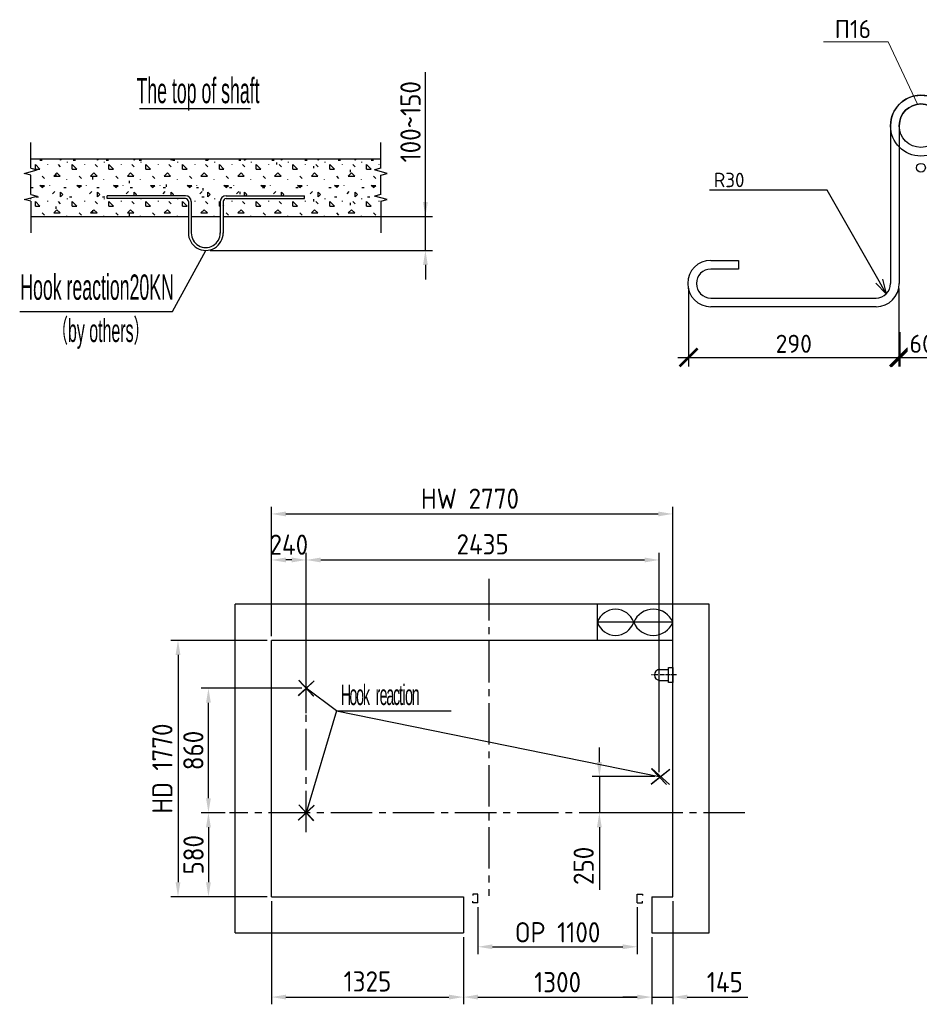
# Model space of a CAD drawing. Header units: millimetres. Extents: x 247266 to 730847, y -636031 to 10052.
# Tile 52 of 196: x 247266 to 253474, y -273361 to -266563. Entities that reach past the tile are written whole.
import ezdxf
from ezdxf import colors
from ezdxf.entities.mleader import LeaderData, LeaderLine
from ezdxf.math import Vec2, Vec3

# ---------------------------------------------------------------- set-up
doc = ezdxf.new("R2010")
doc.units = ezdxf.units.MM
doc.linetypes.add('CENTER2', pattern=[28.575, 19.05, -3.175, 3.175, -3.175])
for name, color, linetype in [('1Frame', 7, 'Continuous'), ('2CenterLine', 7, 'CENTER2'), ('5Dimension', 7, 'Continuous'), ('7Text', 7, 'Continuous'), ('РАЗМЕРЫ', 7, 'Continuous'), ('井道', 7, 'Continuous')]:
    doc.layers.add(name, color=color, linetype=linetype)
doc.layers.add('Выноски', color=7, linetype='Continuous', lineweight=20)
doc.layers.add('Петля', color=7, linetype='Continuous', lineweight=30)
doc.styles.add('ACGBTS', font='isocp.shx', dxfattribs={"bigfont": 'gbcbig.shx'})
doc.styles.get("Standard").update_dxf_attribs({"font": 'arial.ttf'})
doc.styles.add('ГОСТ', font='GOST_Common.ttf')
doc.dimstyles.new('40', dxfattribs={"dimscale": 40, "dimtxt": 3.5, "dimasz": 2.5, "dimexe": 1.25, "dimexo": 0.75, "dimgap": 0.75, "dimtad": 1, "dimdec": 1, "dimdsep": 46, "dimtxsty": 'ACGBTS', "dimcen": 0, "dimclrt": 2, "dimaunit": 1, "dimadec": 1, "dimazin": 2, "dimtfac": 1, "dimtdec": 1, "dimtmove": 0, "dimatfit": 0, "dimfxl": 1, "dimarcsym": 0})
doc.dimstyles.new('ГОСТ', dxfattribs={"dimscale": 0, "dimtxt": 2.5, "dimasz": 2.5, "dimexe": 1.25, "dimexo": 0.625, "dimtad": 1, "dimdec": 0, "dimtxsty": 'ГОСТ', "dimblk": 'ARCHTICK', "dimcen": 2.5, "dimdle": 1.5, "dimclrd": 256, "dimclre": 256, "dimclrt": 256, "dimadec": 0, "dimazin": 0, "dimtfac": 1, "dimtdec": 0, "dimtmove": 1, "dimatfit": 3, "dimfxl": 2, "dimtfill": 1, "dimlwd": -1, "dimarcsym": 0})

# ---------------------------------------------------------------- blocks, each defined once
blk = doc.blocks.new('петл')
at = {"layer": 'DEFPOINTS', "ltscale": 10}
for radius in [42, 30]:
    blk.add_circle((448329.1, -12654.2), radius, dxfattribs=at)
at = {"layer": 'DEFPOINTS', "ltscale": 5}
blk.add_circle((448329.1, -12712.2), 6, dxfattribs=at)
at = {"layer": 'Петля', "ltscale": 10}
for p, q in [((448287.1, -12654.2), (448287.1, -12872.2)), ((448299.1, -12654.2), (448299.1, -12872.2)), ((448359.1, -12654.2), (448359.1, -12872.2)), ((448371.1, -12654), (448371.1, -12872.2))]:
    blk.add_line(p, q, dxfattribs=at)
at = {"layer": 'Петля', "ltscale": 5}
for p, q in [((448039.1, -12892.2), (448267.1, -12892.2)), ((448619.1, -12892.2), (448391.1, -12892.2)), ((448267.1, -12904.2), (448039.1, -12904.2)), ((448391.1, -12904.2), (448619.1, -12904.2))]:
    blk.add_line(p, q, dxfattribs=at)
for points in [[(448039.1, -12840.2), (448077.1, -12840.2), (448077.1, -12852.2), (448039.1, -12852.2)], [(448619.1, -12840.2), (448581.1, -12840.2), (448581.1, -12852.2), (448619.1, -12852.2)]]:
    blk.add_lwpolyline(points, dxfattribs=at)
for centre, radius, start, end in [((448329.1, -12654.1), 42, 359.8414, 180.1586), ((448039.1, -12872.2), 32, 90, 270), ((448619.1, -12872.2), 32, 270, 90), ((448039.1, -12872.2), 20, 90, 270), ((448619.1, -12872.2), 20, 270, 90), ((448039.1, -12872.2), 32, 180, 270), ((448039.1, -12872.2), 20, 180, 270), ((448267.1, -12872.2), 20, 270, 0), ((448267.1, -12872.2), 32, 270, 0), ((448391.1, -12872.2), 32, 180, 270), ((448391.1, -12872.2), 20, 180, 270), ((448619.1, -12872.2), 20, 270, 0), ((448619.1, -12872.2), 32, 270, 0)]:
    blk.add_arc(centre, radius, start, end, dxfattribs=at)
at = {"layer": 'Петля', "ltscale": 10}
blk.add_arc((448329.1, -12654.2), 30, 0, 180, dxfattribs=at)
blk = doc.blocks.new('_None')
blk = doc.blocks.new('_Open30')
at = {"color": 0, "linetype": 'ByBlock', "lineweight": -2}
for p, q in [((-1, 0.268), (0, 0)), ((0, 0), (-1, -0.268)), ((0, 0), (-1, 0))]:
    blk.add_line(p, q, dxfattribs=at)
blk = doc.blocks.new('_ArchTick')
at = {"color": 0, "linetype": 'ByBlock', "const_width": 0.15}
blk.add_lwpolyline([(-0.5, -0.5), (0.5, 0.5)], dxfattribs=at)
blk = doc.blocks.new('*D2140')
at = {"layer": 'DEFPOINTS', "color": 0, "ltscale": 100}
for p in [(251882.2, -268385), (253334.2, -268387), (253334.2, -268894.5)]:
    blk.add_point(p, dxfattribs=at)
at = {"layer": 'РАЗМЕРЫ', "lineweight": -2}
for p, q in [((251882.2, -268416.2), (251882.2, -268957)), ((253334.2, -268418.2), (253334.2, -268957))]:
    blk.add_line(p, q, dxfattribs=at)
at = {"layer": 'РАЗМЕРЫ'}
blk.add_line((251807.2, -268894.5), (253409.2, -268894.5), dxfattribs=at)
at = {"layer": 'РАЗМЕРЫ', "ltscale": 100, "xscale": 125, "yscale": 125, "zscale": 125, "rotation": 180}
blk.add_blockref('_ArchTick', (251882.2, -268894.5), dxfattribs=at)
at = {"layer": 'РАЗМЕРЫ', "ltscale": 100, "xscale": 125, "yscale": 125, "zscale": 125}
blk.add_blockref('_ArchTick', (253334.2, -268894.5), dxfattribs=at)
at = {"layer": 'РАЗМЕРЫ', "ltscale": 100, "insert": (252608.2, -268800.7), "char_height": 125, "attachment_point": 5, "style": 'ГОСТ', "bg_fill": 3, "box_fill_scale": 1.1, "bg_fill_color": 256, "bg_fill_true_color": 13158600, "bg_fill_transparency": 0}
blk.add_mtext('290', dxfattribs=at)
blk = doc.blocks.new('*D2142')
at = {"layer": 'DEFPOINTS', "color": 0, "ltscale": 100}
for p in [(253340.2, -268688.8), (253642.3, -268688.8), (253642.3, -268894.5)]:
    blk.add_point(p, dxfattribs=at)
at = {"layer": 'РАЗМЕРЫ', "lineweight": -2}
for p, q in [((253340.2, -268720.1), (253340.2, -268957)), ((253642.3, -268720.1), (253642.3, -268957))]:
    blk.add_line(p, q, dxfattribs=at)
at = {"layer": 'РАЗМЕРЫ'}
blk.add_line((253265.2, -268894.5), (253717.3, -268894.5), dxfattribs=at)
at = {"layer": 'РАЗМЕРЫ', "ltscale": 100, "xscale": 125, "yscale": 125, "zscale": 125, "rotation": 180}
blk.add_blockref('_ArchTick', (253340.2, -268894.5), dxfattribs=at)
at = {"layer": 'РАЗМЕРЫ', "ltscale": 100, "xscale": 125, "yscale": 125, "zscale": 125}
blk.add_blockref('_ArchTick', (253642.3, -268894.5), dxfattribs=at)
at = {"layer": 'РАЗМЕРЫ', "ltscale": 100, "insert": (253491.3, -268800.7), "char_height": 125, "attachment_point": 5, "style": 'ГОСТ', "bg_fill": 3, "box_fill_scale": 1.1, "bg_fill_color": 256, "bg_fill_true_color": 13158600, "bg_fill_transparency": 0}
blk.add_mtext('60', dxfattribs=at)
blk = doc.blocks.new('*D2125')
at = {"layer": '5Dimension', "color": 0, "lineweight": -2}
for p, q in [((249243.5, -271322.3), (249243.5, -270243.4)), ((251678.5, -271758.9), (251678.5, -270243.4)), ((249343.5, -270293.4), (251578.5, -270293.4))]:
    blk.add_line(p, q, dxfattribs=at)
at = {"layer": '5Dimension', "color": 0, "ltscale": 100}
for points in [[(249343.5, -270276.7), (249343.5, -270310.1), (249243.5, -270293.4)], [(251578.5, -270310.1), (251578.5, -270276.7), (251678.5, -270293.4)]]:
    blk.add_solid(points, dxfattribs=at)
at = {"layer": 'DEFPOINTS', "color": 0, "ltscale": 100}
for p in [(251678.5, -270293.4), (249243.5, -271352.3), (251678.5, -271788.9)]:
    blk.add_point(p, dxfattribs=at)
at = {"layer": '5Dimension', "color": 2, "ltscale": 100, "insert": (250461, -270185.1), "char_height": 140, "attachment_point": 5, "style": 'ACGBTS'}
blk.add_mtext('2435', dxfattribs=at)
blk = doc.blocks.new('*D2126')
at = {"layer": '5Dimension', "color": 0, "lineweight": -2}
for p, q in [((251266.6, -271688.9), (251266.6, -271588.9)), ((251648.5, -271788.9), (251216.6, -271788.9)), ((251266.6, -271788.9), (251266.6, -272038.9)), ((251648.5, -272038.9), (251216.6, -272038.9)), ((251266.6, -272138.9), (251266.6, -272571.9))]:
    blk.add_line(p, q, dxfattribs=at)
at = {"layer": '5Dimension', "color": 0, "ltscale": 100}
for points in [[(251249.9, -271688.9), (251283.2, -271688.9), (251266.6, -271788.9)], [(251283.2, -272138.9), (251249.9, -272138.9), (251266.6, -272038.9)]]:
    blk.add_solid(points, dxfattribs=at)
at = {"layer": 'DEFPOINTS', "color": 0, "ltscale": 100}
for p in [(251678.5, -271788.9), (251266.6, -272038.9), (251678.5, -272038.9)]:
    blk.add_point(p, dxfattribs=at)
at = {"layer": '5Dimension', "color": 2, "ltscale": 100, "insert": (251158.2, -272405.4), "char_height": 140, "attachment_point": 5, "rotation": 90, "style": 'ACGBTS'}
blk.add_mtext('250', dxfattribs=at)
blk = doc.blocks.new('*D2127')
at = {"layer": '5Dimension', "color": 0, "lineweight": -2}
for p, q in [((249003.5, -270818.9), (249003.5, -269925.6)), ((251773.5, -270818.9), (251773.5, -269925.6)), ((249103.5, -269975.6), (251673.5, -269975.6))]:
    blk.add_line(p, q, dxfattribs=at)
at = {"layer": '5Dimension', "color": 0, "ltscale": 100}
for points in [[(249103.5, -269959), (249103.5, -269992.3), (249003.5, -269975.6)], [(251673.5, -269992.3), (251673.5, -269959), (251773.5, -269975.6)]]:
    blk.add_solid(points, dxfattribs=at)
at = {"layer": 'DEFPOINTS', "color": 0, "ltscale": 100}
for p in [(251773.5, -269975.6), (249003.5, -270848.9), (251773.5, -270848.9)]:
    blk.add_point(p, dxfattribs=at)
at = {"layer": '5Dimension', "color": 2, "ltscale": 100, "insert": (250373.5, -269870.2), "char_height": 140, "attachment_point": 5, "style": 'ACGBTS'}
blk.add_mtext('HW 2770', dxfattribs=at)
blk = doc.blocks.new('*D2128')
at = {"layer": '5Dimension', "color": 0, "lineweight": -2}
for p, q in [((248973.5, -270848.9), (248308.6, -270848.9)), ((248358.6, -270948.9), (248358.6, -272518.9)), ((248973.5, -272618.9), (248308.6, -272618.9))]:
    blk.add_line(p, q, dxfattribs=at)
at = {"layer": '5Dimension', "color": 0, "ltscale": 100}
for points in [[(248375.2, -270948.9), (248341.9, -270948.9), (248358.6, -270848.9)], [(248341.9, -272518.9), (248375.2, -272518.9), (248358.6, -272618.9)]]:
    blk.add_solid(points, dxfattribs=at)
at = {"layer": 'DEFPOINTS', "color": 0, "ltscale": 100}
for p in [(249003.5, -270848.9), (248358.6, -272618.9), (249003.5, -272618.9)]:
    blk.add_point(p, dxfattribs=at)
at = {"layer": '5Dimension', "color": 2, "ltscale": 100, "insert": (248250.6, -271733.9), "char_height": 140, "attachment_point": 5, "rotation": 90, "style": 'ACGBTS'}
blk.add_mtext('HD 1770', dxfattribs=at)
blk = doc.blocks.new('*D2129')
at = {"layer": '5Dimension', "color": 0, "lineweight": -2}
for p, q in [((248684.3, -272038.9), (248518.7, -272038.9)), ((248568.7, -272138.9), (248568.7, -272518.9)), ((248973.5, -272618.9), (248518.7, -272618.9))]:
    blk.add_line(p, q, dxfattribs=at)
at = {"layer": '5Dimension', "color": 0, "ltscale": 100}
for points in [[(248585.3, -272138.9), (248552, -272138.9), (248568.7, -272038.9)], [(248552, -272518.9), (248585.3, -272518.9), (248568.7, -272618.9)]]:
    blk.add_solid(points, dxfattribs=at)
at = {"layer": 'DEFPOINTS', "color": 0, "ltscale": 100}
for p in [(248714.3, -272038.9), (248568.7, -272618.9), (249003.5, -272618.9)]:
    blk.add_point(p, dxfattribs=at)
at = {"layer": '5Dimension', "color": 2, "ltscale": 100, "insert": (248465.8, -272328.9), "char_height": 140, "attachment_point": 5, "rotation": 90, "style": 'ACGBTS'}
blk.add_mtext('580', dxfattribs=at)
blk = doc.blocks.new('*D2130')
at = {"layer": '5Dimension', "color": 0, "lineweight": -2}
for p, q in [((249213.5, -271178.9), (248518.7, -271178.9)), ((248568.7, -271938.9), (248568.7, -271278.9)), ((248684.3, -272038.9), (248518.7, -272038.9))]:
    blk.add_line(p, q, dxfattribs=at)
at = {"layer": '5Dimension', "color": 0, "ltscale": 100}
for points in [[(248585.3, -271278.9), (248552, -271278.9), (248568.7, -271178.9)], [(248552, -271938.9), (248585.3, -271938.9), (248568.7, -272038.9)]]:
    blk.add_solid(points, dxfattribs=at)
at = {"layer": 'DEFPOINTS', "color": 0, "ltscale": 100}
for p in [(248568.7, -271178.9), (249243.5, -271178.9), (248714.3, -272038.9)]:
    blk.add_point(p, dxfattribs=at)
at = {"layer": '5Dimension', "color": 2, "ltscale": 100, "insert": (248464.6, -271608.9), "char_height": 140, "attachment_point": 5, "rotation": 90, "style": 'ACGBTS'}
blk.add_mtext('860', dxfattribs=at)
blk = doc.blocks.new('*D2131')
at = {"layer": '5Dimension', "color": 0, "lineweight": -2}
for p, q in [((249003.5, -270818.9), (249003.5, -270243.3)), ((249243.5, -271352.3), (249243.5, -270243.3)), ((249143.5, -270293.3), (249103.5, -270293.3))]:
    blk.add_line(p, q, dxfattribs=at)
at = {"layer": '5Dimension', "color": 0, "ltscale": 100}
for points in [[(249103.5, -270276.6), (249103.5, -270310), (249003.5, -270293.3)], [(249143.5, -270310), (249143.5, -270276.6), (249243.5, -270293.3)]]:
    blk.add_solid(points, dxfattribs=at)
at = {"layer": 'DEFPOINTS', "color": 0, "ltscale": 100}
for p in [(249003.5, -270293.3), (249003.5, -270848.9), (249243.5, -271382.3)]:
    blk.add_point(p, dxfattribs=at)
at = {"layer": '5Dimension', "color": 2, "ltscale": 100, "insert": (249123.5, -270187.9), "char_height": 140, "attachment_point": 5, "style": 'ACGBTS'}
blk.add_mtext('240', dxfattribs=at)
blk = doc.blocks.new('*D2132')
at = {"layer": '5Dimension', "color": 0, "lineweight": -2}
for p, q in [((250428.5, -272689.9), (250428.5, -273014.3)), ((251528.5, -272689.9), (251528.5, -273014.3)), ((250528.5, -272964.3), (251428.5, -272964.3))]:
    blk.add_line(p, q, dxfattribs=at)
at = {"layer": '5Dimension', "color": 0, "ltscale": 100}
for points in [[(250528.5, -272947.6), (250528.5, -272981), (250428.5, -272964.3)], [(251428.5, -272981), (251428.5, -272947.6), (251528.5, -272964.3)]]:
    blk.add_solid(points, dxfattribs=at)
at = {"layer": 'DEFPOINTS', "color": 0, "ltscale": 100}
for p in [(250428.5, -272659.9), (251528.5, -272659.9), (251528.5, -272964.3)]:
    blk.add_point(p, dxfattribs=at)
at = {"layer": '5Dimension', "color": 2, "ltscale": 100, "insert": (250978.5, -272864.3), "char_height": 140, "attachment_point": 5, "style": 'ACGBTS'}
blk.add_mtext('OP 1100', dxfattribs=at)
blk = doc.blocks.new('*D2133')
at = {"layer": '5Dimension', "color": 0, "lineweight": -2}
for p, q in [((249003.5, -272648.9), (249003.5, -273361.5)), ((250328.5, -272898.9), (250328.5, -273361.5)), ((249103.5, -273311.5), (250228.5, -273311.5))]:
    blk.add_line(p, q, dxfattribs=at)
at = {"layer": '5Dimension', "color": 0, "ltscale": 100}
for points in [[(249103.5, -273294.8), (249103.5, -273328.2), (249003.5, -273311.5)], [(250228.5, -273328.2), (250228.5, -273294.8), (250328.5, -273311.5)]]:
    blk.add_solid(points, dxfattribs=at)
at = {"layer": 'DEFPOINTS', "color": 0, "ltscale": 100}
for p in [(249003.5, -272618.9), (250328.5, -272868.9), (250328.5, -273311.5)]:
    blk.add_point(p, dxfattribs=at)
at = {"layer": '5Dimension', "color": 2, "ltscale": 100, "insert": (249666, -273203.2), "char_height": 140, "attachment_point": 5, "style": 'ACGBTS'}
blk.add_mtext('1325', dxfattribs=at)
blk = doc.blocks.new('*D2134')
at = {"layer": '5Dimension', "color": 0, "lineweight": -2}
for p, q in [((250328.5, -272898.9), (250328.5, -273361.5)), ((251628.5, -272898.9), (251628.5, -273361.5)), ((250428.5, -273311.5), (251528.5, -273311.5))]:
    blk.add_line(p, q, dxfattribs=at)
at = {"layer": '5Dimension', "color": 0, "ltscale": 100}
for points in [[(250428.5, -273294.8), (250428.5, -273328.2), (250328.5, -273311.5)], [(251528.5, -273328.2), (251528.5, -273294.8), (251628.5, -273311.5)]]:
    blk.add_solid(points, dxfattribs=at)
at = {"layer": 'DEFPOINTS', "color": 0, "ltscale": 100}
for p in [(250328.5, -272868.9), (251628.5, -272868.9), (251628.5, -273311.5)]:
    blk.add_point(p, dxfattribs=at)
at = {"layer": '5Dimension', "color": 2, "ltscale": 100, "insert": (250978.5, -273208.6), "char_height": 140, "attachment_point": 5, "style": 'ACGBTS'}
blk.add_mtext('1300', dxfattribs=at)
blk = doc.blocks.new('*D2135')
at = {"layer": '5Dimension', "color": 0, "lineweight": -2}
for p, q in [((251773.5, -272648.9), (251773.5, -273361.5)), ((251628.5, -272898.9), (251628.5, -273361.5)), ((251528.5, -273311.5), (251428.5, -273311.5)), ((251628.5, -273311.5), (251773.5, -273311.5)), ((251873.5, -273311.5), (252291.3, -273311.5))]:
    blk.add_line(p, q, dxfattribs=at)
at = {"layer": '5Dimension', "color": 0, "ltscale": 100}
for points in [[(251528.5, -273328.2), (251528.5, -273294.8), (251628.5, -273311.5)], [(251873.5, -273294.8), (251873.5, -273328.2), (251773.5, -273311.5)]]:
    blk.add_solid(points, dxfattribs=at)
at = {"layer": 'DEFPOINTS', "color": 0, "ltscale": 100}
for p in [(251773.5, -272618.9), (251628.5, -272868.9), (251773.5, -273311.5)]:
    blk.add_point(p, dxfattribs=at)
at = {"layer": '5Dimension', "color": 2, "ltscale": 100, "insert": (252132.4, -273208.6), "char_height": 140, "attachment_point": 5, "style": 'ACGBTS'}
blk.add_mtext('145', dxfattribs=at)
blk = doc.blocks.new('Z$W@#396')
for p, q in [((37.4, 60), (77.4, 60)), ((37.4, 10), (77.4, 10))]:
    blk.add_line(p, q)
blk.add_lwpolyline([(77.4, 70), (97.4, 70), (97.4, 0), (77.4, 0)], close=True)
blk.add_arc((37.4, 35), 25, 90, 270)
at = {"layer": '2CenterLine'}
blk.add_line((114.9, 35), (0, 35), dxfattribs=at)
blk = doc.blocks.new('Z$W@#16193')
for p, q in [((74.6, 22.3), (80.5, 44.7)), ((80.5, 44.7), (92.5, 0)), ((164.9, 22.3), (170.8, 44.7)), ((170.8, 44.7), (182.8, 0)), ((74.6, 22.3), (-34.1, 22.3)), ((74.6, 22.3), (74.6, 22.3)), ((98.4, 22.3), (92.5, 0)), ((98.4, 22.3), (164.9, 22.3)), ((164.9, 22.3), (164.9, 22.3)), ((188.7, 22.3), (182.8, 0)), ((188.7, 22.3), (278, 22.3))]:
    blk.add_line(p, q)
blk = doc.blocks.new('*D2124')
at = {"layer": '5Dimension', "color": 0, "lineweight": -2}
for p, q in [((250066.1, -267922.7), (250066.1, -266926.1)), ((250066.1, -267822.7), (250066.1, -267722.7)), ((248700.3, -267922.7), (250116.1, -267922.7)), ((250066.1, -268155.9), (250066.1, -267922.7)), ((248580.3, -268155.9), (250116.1, -268155.9)), ((250066.1, -268255.9), (250066.1, -268355.9))]:
    blk.add_line(p, q, dxfattribs=at)
at = {"layer": '5Dimension', "color": 0, "ltscale": 100}
for points in [[(250049.4, -267822.7), (250082.7, -267822.7), (250066.1, -267922.7)], [(250082.7, -268255.9), (250049.4, -268255.9), (250066.1, -268155.9)]]:
    blk.add_solid(points, dxfattribs=at)
at = {"layer": 'DEFPOINTS', "color": 0, "ltscale": 100}
for p in [(248670.3, -267922.7), (250066.1, -267922.7), (248550.3, -268155.9)]:
    blk.add_point(p, dxfattribs=at)
at = {"layer": '5Dimension', "color": 2, "ltscale": 100, "insert": (249963.2, -267267.6), "char_height": 140, "attachment_point": 5, "rotation": 90, "style": 'ACGBTS'}
blk.add_mtext('100~150', dxfattribs=at)

msp = doc.modelspace()

# ---------------------------------------------------------------- hatches: boundary and pattern name
at = {"layer": '5Dimension'}
h = msp.add_hatch(dxfattribs=at)
h.set_pattern_fill('CONCRE', color=256, scale=10, style=0)
h.set_pattern_definition([(0, (214353.85, -282327.7), (254, 254), [31.75, -222.25]), (90, (214353.85, -282327.7), (-254, 254), [31.75, -222.25]), (135, (214385.6, -282327.7), (-254, 2e-14), [44.9013, -314.309]), (0, (214385.6, -282184.83), (254, 254), [31.75, -222.25]), (45, (214401.48, -282200.7), (2e-14, 254), [22.4506, -336.7596]), (135, (214401.48, -282200.7), (-254, 2e-14), [22.4506, -336.7596]), (0, (214480.85, -282121.33), (254, 254), [44.9013, -209.0987]), (45, (214480.85, -282121.33), (2e-14, 254), [31.75, -327.4603]), (135, (214525.76, -282121.33), (-254, 2e-14), [31.75, -327.4603]), (90, (214528.48, -282264.2), (-254, 254), [31.75, -222.25]), (45, (214528.48, -282264.2), (2e-14, 254), [22.4506, -336.7596]), (135, (214544.35, -282248.33), (-254, 2e-14), [22.4506, -336.7596]), (0, (214385.6, -282264.2), (254, 254), [15.875, -212.725]), (0, (214576.1, -282200.7), (254, 254), [15.875, -212.725]), (90, (214496.73, -282168.95), (-254, 254), [15.875, -212.725]), (135, (214528.48, -282311.83), (-254, 2e-14), [22.4506, -336.7596]), (135, (214417.35, -282137.2), (-254, 2e-14), [22.4506, -336.7596]), (45, (214472.92, -282244.36), (2e-14, 254), [22.4506, -336.7596]), (90, (214441.17, -282295.95), (-254, 254), [3.9688, -250.0312]), (90, (214453.07, -282188.8), (-254, 254), [3.9688, -250.0312]), (90, (214572.14, -282145.14), (-254, 254), [3.9688, -250.0312]), (90, (214576.1, -282280.08), (-254, 254), [3.9688, -250.0312])])
h.paths.add_polyline_path([(247297.58, -267624.28), (247342.24, -267636.03), (247342.24, -267769.02), (247386.89, -267780.76), (247297.58, -267804.83), (247342.24, -267816.58), (247342.24, -267922.68), (248430.31, -267922.68), (248430.31, -267818.46, 0.4142136), (248410.31, -267798.46), (247868.94, -267798.46), (247868.94, -267778.46), (248410.31, -267778.46, -0.4126007), (248450.31, -267818.24), (248450.31, -267818.46), (248450.31, -267922.68), (248650.31, -267922.68), (248650.31, -267818.46), (248650.31, -267818.24, -0.4126007), (248690.31, -267778.46), (249231.68, -267778.46), (249231.68, -267798.46), (248690.31, -267798.46, 0.4142136), (248670.31, -267818.46), (248670.31, -267922.68), (249758.38, -267922.68), (249758.38, -267816.58), (249803.04, -267804.83), (249713.73, -267780.76), (249758.38, -267769.02), (249758.38, -267636.03), (249803.04, -267624.28), (249713.73, -267600.21), (249758.38, -267588.47), (249758.38, -267522.68), (247342.24, -267522.68), (247342.24, -267588.47), (247386.89, -267600.21)])

# ---------------------------------------------------------------- linework, layer by layer
for p, q in [((247342.24, -267522.68), (249758.38, -267522.68)), ((248410.31, -267778.46), (247868.94, -267778.46)), ((247868.94, -267798.46), (247868.94, -267778.46)), ((248690.31, -267778.46), (249231.68, -267778.46)), ((249231.68, -267798.46), (249231.68, -267778.46)), ((248410.31, -267798.46), (247868.94, -267798.46)), ((248690.31, -267798.46), (249231.68, -267798.46)), ((247342.24, -267922.68), (248430.31, -267922.68)), ((248450.31, -267922.68), (248650.31, -267922.68)), ((248670.31, -267922.68), (249758.38, -267922.68)), ((251253.51, -270848.86), (251253.51, -270598.86)), ((251773.51, -270848.86), (251773.51, -270598.86)), ((251773.51, -270723.86), (251253.51, -270723.86)), ((250328.51, -272618.86), (250328.51, -272868.86)), ((251628.51, -272618.86), (251628.51, -272868.86))]:
    msp.add_line(p, q)
for centre, radius, start, end in [((248410.31, -267818.46), 40, 0, 90), ((248690.31, -267818.46), 40, 90, 180), ((248410.31, -267818.46), 20, 0, 90), ((248690.31, -267818.46), 20, 90, 180), ((251378.51, -270765.67), 131.81, 18.492225, 161.507775), ((251638.51, -270780.11), 146.25, 22.619865, 157.380135), ((251378.51, -270682.06), 131.81, 198.492225, 341.507775), ((251638.51, -270667.61), 146.25, 202.619865, 337.380135)]:
    msp.add_arc(centre, radius, start, end)
at = {"layer": '1Frame'}
for p, q in [((248430.31, -267818.46), (248430.31, -268034.92)), ((248450.31, -267818.24), (248450.31, -268036.64)), ((248650.31, -267818.24), (248650.31, -268036.64)), ((248670.31, -267818.46), (248670.31, -268036.79)), ((249188.12, -271229.43), (249297.54, -271126.84)), ((249188.8, -271230.16), (249298.23, -271127.57)), ((249189.48, -271230.89), (249298.91, -271128.3)), ((249294.08, -271234.26), (249191.49, -271124.83)), ((249294.81, -271233.58), (249192.22, -271124.15)), ((249295.54, -271232.89), (249192.95, -271123.47)), ((251623.12, -271839.43), (251752.54, -271736.84)), ((251623.8, -271840.16), (251753.23, -271737.57)), ((251624.48, -271840.89), (251753.91, -271738.3)), ((251729.08, -271844.26), (251626.49, -271734.83)), ((251729.81, -271843.58), (251627.22, -271734.15)), ((251750.54, -271842.89), (251627.95, -271733.47)), ((249188.12, -272089.43), (249297.54, -271986.84)), ((249188.8, -272090.16), (249298.23, -271987.57)), ((249189.48, -272090.89), (249298.91, -271988.3)), ((249294.08, -272094.26), (249191.49, -271984.83)), ((249294.81, -272093.58), (249192.22, -271984.15)), ((249295.54, -272092.89), (249192.95, -271983.47))]:
    msp.add_line(p, q, dxfattribs=at)
for radius in [120, 100]:
    msp.add_arc((248550.31, -268035.86), radius, 179.553549, 0.446451, dxfattribs=at)
at = {"layer": '2CenterLine', "ltscale": 15}
for p, q in [((250503.51, -270424.47), (250503.51, -272613.02)), ((249243.51, -272173.08), (249243.51, -270962.35)), ((252270.3, -272038.86), (248714.27, -272038.86))]:
    msp.add_line(p, q, dxfattribs=at)
at = {"layer": '5Dimension'}
for p, q in [((248092.2, -267177.08), (248859.64, -267177.08)), ((248321.44, -268577.06), (248550.31, -268155.86)), ((247266.14, -268577.06), (248321.44, -268577.06)), ((249452.02, -271335.55), (249243.51, -271178.86)), ((249452.02, -271335.55), (249243.51, -272038.86)), ((249452.02, -271335.55), (250242.72, -271335.55)), ((249452.02, -271335.55), (251678.51, -271788.86)), ((250428.51, -272599.86), (250393.51, -272599.86)), ((250393.51, -272599.86), (250393.51, -272610.29)), ((250428.51, -272659.86), (250428.51, -272599.86)), ((251528.51, -272659.86), (251528.51, -272599.86)), ((251528.51, -272599.86), (251563.51, -272599.86)), ((251563.51, -272599.86), (251563.51, -272610.29)), ((250393.51, -272659.86), (250393.51, -272650.17)), ((250428.51, -272659.86), (250393.51, -272659.86)), ((251528.51, -272659.86), (251563.51, -272659.86)), ((251563.51, -272659.86), (251563.51, -272650.17))]:
    msp.add_line(p, q, dxfattribs=at)
at = {"layer": '井道'}
for p, q in [((248753.51, -272868.86), (248753.51, -270598.86)), ((252023.51, -270598.86), (248753.51, -270598.86)), ((252023.51, -272868.86), (252023.51, -270598.86)), ((249003.51, -272618.86), (249003.51, -270848.86)), ((251773.51, -270848.86), (249003.51, -270848.86)), ((251773.51, -272618.86), (251773.51, -270848.86)), ((249003.51, -272618.86), (250328.51, -272618.86)), ((251628.51, -272618.86), (251773.51, -272618.86)), ((248753.51, -272868.86), (250328.51, -272868.86)), ((251628.51, -272868.86), (252023.51, -272868.86))]:
    msp.add_line(p, q, dxfattribs=at)

# ---------------------------------------------------------------- block references
at = {"xscale": 1.5, "yscale": 1.5, "zscale": 1.5}
msp.add_blockref('Z$W@#396', (251627.44, -271139.86), dxfattribs=at)
at = {"layer": '5Dimension', "ltscale": 5, "zscale": 2}
for p, xscale, yscale, rotation in [((247386.89, -267965.86), 2, 2, 90), ((249713.73, -267965.86), -2, 1.999999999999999, 270)]:
    msp.add_blockref('Z$W@#16193', p, dxfattribs=dict(at, xscale=xscale, yscale=yscale, rotation=rotation))
at = {"layer": 'РАЗМЕРЫ', "xscale": 5, "yscale": 5, "zscale": 5}
msp.add_blockref('петл', (-1988159.34, -204023.75), dxfattribs=at)

# ---------------------------------------------------------------- texts
at = {"layer": '5Dimension', "insert": (247492.04, -268630.9), "char_height": 157.5, "width": 1470.1961, "attachment_point": 1}
msp.add_mtext('{\\W0.5;\\C2;（by others）}', dxfattribs=at)
at = {"layer": '7Text', "attachment_point": 1}
for s, insert, char_height, width in [('{\\W0.5;\\C3;The top of shaft}', (248072.06, -266964.4), 175, 1785.0173), ('{\\W0.5;\\C3;Hook reaction20KN}', (247270.15, -268321.99), 175, 1084.8724), ('{\\W0.5;\\T0.8;\\C3;Hook  reaction }', (249482.18, -271154.87), 140, 1822.2968)]:
    msp.add_mtext(s, dxfattribs=dict(at, insert=insert, char_height=char_height, width=width))

# ---------------------------------------------------------------- dimensions: what is measured, and where the dimension line sits
at = {"layer": '5Dimension'}
dim = msp.add_linear_dim(base=(250066.08, -267922.68), p1=(248550.31, -268155.86), p2=(248670.31, -267922.68), angle=90, text='100~150', dimstyle='40', dxfattribs=at)
dim.commit()
dim.dimension.update_dxf_attribs({"geometry": '*D2124', "text_midpoint": (250066.08, -267267.61), "dimtype": 160})
dim = msp.add_linear_dim(base=(251773.51, -269975.63), p1=(249003.51, -270848.86), p2=(251773.51, -270848.86), text='HW <>', dimstyle='40', dxfattribs=at)
dim.commit()
dim.dimension.update_dxf_attribs({"geometry": '*D2127', "text_midpoint": (250373.51, -269975.63), "dimtype": 160})
dim = msp.add_linear_dim(base=(249003.51, -270293.31), p1=(249243.51, -271382.35), p2=(249003.51, -270848.86), dimstyle='40', dxfattribs=at)
dim.commit()
dim.dimension.update_dxf_attribs({"geometry": '*D2131', "text_midpoint": (249123.51, -270293.31), "dimtype": 160})
for base, p1, p2, picture, middle in [((251678.51, -270293.39), (249243.51, -271352.35), (251678.51, -271788.86), '*D2125', (250461.01, -270185.07)), ((250328.51, -273311.49), (249003.51, -272618.86), (250328.51, -272868.86), '*D2133', (249666.01, -273203.17)), ((251773.51, -273311.49), (251628.51, -272868.86), (251773.51, -272618.86), '*D2135', (252132.41, -273208.59)), ((251628.51, -273311.49), (250328.51, -272868.86), (251628.51, -272868.86), '*D2134', (250978.51, -273208.59))]:
    dim = msp.add_linear_dim(base=base, p1=p1, p2=p2, dimstyle='40', dxfattribs=at)
    dim.commit()
    dim.dimension.update_dxf_attribs({"geometry": picture, "text_midpoint": middle})
dim = msp.add_linear_dim(base=(248358.58, -272618.86), p1=(249003.51, -270848.86), p2=(249003.51, -272618.86), angle=90, text='HD <>', dimstyle='40', dxfattribs=at)
dim.commit()
dim.dimension.update_dxf_attribs({"geometry": '*D2128', "text_midpoint": (248250.6, -271733.86)})
for base, p1, p2, picture, middle in [((248568.67, -271178.86), (248714.27, -272038.86), (249243.51, -271178.86), '*D2130', (248464.62, -271608.86)), ((251266.55, -272038.86), (251678.51, -271788.86), (251678.51, -272038.86), '*D2126', (251158.23, -272405.36)), ((248568.67, -272618.86), (248714.27, -272038.86), (249003.51, -272618.86), '*D2129', (248465.77, -272328.86))]:
    dim = msp.add_linear_dim(base=base, p1=p1, p2=p2, angle=90, dimstyle='40', dxfattribs=at)
    dim.commit()
    dim.dimension.update_dxf_attribs({"geometry": picture, "text_midpoint": middle})
dim = msp.add_linear_dim(base=(251528.51, -272964.3), p1=(250428.51, -272659.86), p2=(251528.51, -272659.86), text='OP <>', dimstyle='40', dxfattribs=at)
dim.commit()
dim.dimension.update_dxf_attribs({"geometry": '*D2132', "text_midpoint": (250978.51, -272864.3)})

# ---------------------------------------------------------------- leaders
at = {"layer": 'Выноски'}
ml = msp.add_multileader_mtext('Standard', dxfattribs=at)
ml.set_content('П16', color=256, style='ГОСТ')
ml.set_leader_properties(color=256, linetype='ByLayer', lineweight=-1)
ml.set_arrow_properties(name='NONE')
ml.build(insert=Vec2(0, 0))
ml.multileader.update_dxf_attribs({"text_left_attachment_type": 6, "text_right_attachment_type": 6, "dogleg_length": 0.6, "arrow_head_size": 200, "scale": 100})
ctx = ml.context
ctx.base_point, ctx.scale, ctx.char_height, ctx.arrow_head_size, ctx.landing_gap_size, ctx.plane_origin = Vec3(252803.47, -266715.09), 100, 125, 200, 100, Vec3(253523.19, -266793.27)
ctx.left_attachment, ctx.right_attachment, ctx.text_align_type = 6, 6, 1
notes = []
notes.append((ctx, [(0, (1, 1, 0), (253258.59, -266715.21), (-1, 0), 30, [(0, [(253462.77, -267146.82)], 0, [])])]))
ctx.mtext.insert, ctx.mtext.alignment, ctx.mtext.flow_direction = Vec3(253015.97, -266565.09), 2, 5
at = {"layer": 'РАЗМЕРЫ'}
ml = msp.add_multileader_mtext('Standard', dxfattribs=at)
ml.set_content('R30', color=256, style='ГОСТ')
ml.set_leader_properties(color=256, linetype='ByLayer', lineweight=-1)
ml.set_arrow_properties(name='OPEN30')
ml.build(insert=Vec2(0, 0))
ml.multileader.update_dxf_attribs({"text_left_attachment_type": 6, "text_right_attachment_type": 6, "dogleg_length": 1, "arrow_head_size": 100})
ctx = ml.context
ctx.base_point, ctx.char_height, ctx.arrow_head_size, ctx.landing_gap_size, ctx.plane_origin = Vec3(251568.17, -267739.59), 100, 100, 500, Vec3(250947.21, -268831.71)
ctx.left_attachment, ctx.right_attachment, ctx.text_align_type = 6, 6, 2
notes.append((ctx, [(0, (1, 1, 0), (252839.79, -267739.69), (-1, 0), 71.62, [(0, [(253246.93, -268455.68)], 0, [])])]))
ctx.mtext.insert, ctx.mtext.alignment, ctx.mtext.flow_direction = Vec3(252268.17, -267619.59), 3, 5
for ctx, leaders in notes:
    for number, flags, end, landing, length, lines in leaders:
        leader = LeaderData()
        leader.index, (leader.has_last_leader_line, leader.has_dogleg_vector, leader.attachment_direction) = number, flags
        leader.last_leader_point, leader.dogleg_vector, leader.dogleg_length = Vec3(end), Vec3(landing), length
        for number, points, colour, breaks in lines:
            line = LeaderLine()
            line.index, line.vertices, line.color, line.breaks = number, Vec3.list(points), colors.encode_raw_color(colour), breaks
            leader.lines.append(line)
        ctx.leaders.append(leader)

# ---------------------------------------------------------------- next in the draw order: dimensions: what is measured, and where the dimension line sits
dim = msp.add_linear_dim(base=(253334.22, -268894.47), p1=(251882.22, -268384.97), p2=(253334.22, -268386.97), dimstyle='ГОСТ', override={"dimscale": 50, "dimlfac": 0.2, "dimtix": 0, "dimtofl": 1, "dimtmove": 1, "dimatfit": 1}, dxfattribs=at)
dim.commit()
dim.dimension.update_dxf_attribs({"geometry": '*D2140', "text_midpoint": (252608.22, -268800.66)})

# ---------------------------------------------------------------- next in the draw order: dimensions: what is measured, and where the dimension line sits
dim = msp.add_linear_dim(base=(253642.31, -268894.47), p1=(253340.22, -268688.83), p2=(253642.31, -268688.83), dimstyle='ГОСТ', override={"dimscale": 50, "dimlfac": 0.2}, dxfattribs=at)
dim.commit()
dim.dimension.update_dxf_attribs({"geometry": '*D2142', "text_midpoint": (253491.27, -268800.66)})

doc.saveas('drawing.dxf')
